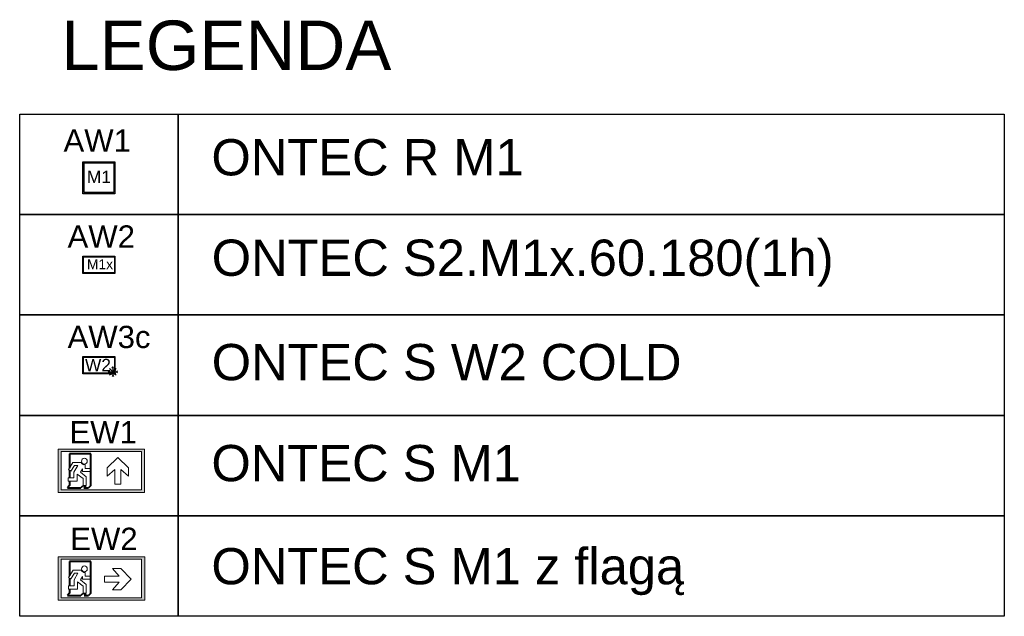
# Model space of a CAD drawing. Header units: millimetres. Extents: x 2709036 to 2756280, y 168165 to 192362.
# Tile 126 of 192: x 2721125 to 2721763, y 189684 to 190070. Entities that reach past the tile are written whole.
import ezdxf

# ---------------------------------------------------------------- set-up
doc = ezdxf.new("R2010")
doc.units = ezdxf.units.MM
doc.header["$MEASUREMENT"] = 0
doc.layers.add('Oświetlenie awaryjne', color=1, linetype='Continuous')
doc.layers.add('Oświetlenie ewakuacyjne', color=3, linetype='Continuous', lineweight=20)
doc.styles.add('Malanow_1_100', font='isocpeur.ttf')
doc.styles.get("Standard").update_dxf_attribs({"font": 'arial.ttf'})

# ---------------------------------------------------------------- blocks, each defined once
blk = doc.blocks.new('*U701')
at = {"layer": 'Oświetlenie awaryjne'}
h = blk.add_hatch(color=256, dxfattribs=at)
h.paths.add_polyline_path([(-13, 7), (13, 7), (13, -7), (-13, -7)])
h.paths.add_polyline_path([(-12.5, 6.5), (12.5, 6.5), (12.5, -6.5), (-12.5, -6.5)], flags=16)
at = {"layer": 'Oświetlenie awaryjne', "linetype": 'ByBlock'}
for p, q in [((-12.5, 6.5), (12.5, 6.5)), ((-12.5, -6.5), (-12.5, 6.5)), ((12.5, 6.5), (12.5, -6.5)), ((12.5, -6.5), (-12.5, -6.5))]:
    blk.add_line(p, q, dxfattribs=at)
at = {"layer": 'Oświetlenie awaryjne', "color": 7, "linetype": 'ByBlock'}
for p, q in [((8.19, -5.32), (7.36, -4.68)), ((7.36, -5.32), (15.14, -5.32)), ((8.19, -5.32), (7.36, -5.96)), ((8.5, -2.57), (11.25, -5.32)), ((8.5, -8.07), (11.25, -5.32)), ((9.87, -3.94), (8.83, -3.81)), ((9.87, -6.7), (8.83, -6.83)), ((9.87, -3.94), (9.74, -2.9)), ((9.87, -6.7), (9.74, -7.74)), ((11.25, -2.26), (10.61, -1.43)), ((11.25, -1.43), (11.25, -9.21)), ((11.25, -2.26), (11.89, -1.43)), ((11.25, -5.32), (14, -2.57)), ((11.25, -5.32), (14, -8.07)), ((12.63, -3.94), (12.76, -2.9)), ((12.63, -3.94), (13.67, -3.81)), ((12.63, -6.7), (13.67, -6.83)), ((12.63, -6.7), (12.76, -7.74)), ((14.31, -5.32), (15.14, -4.68)), ((14.31, -5.32), (15.14, -5.96)), ((11.25, -8.38), (10.61, -9.21)), ((11.25, -8.38), (11.89, -9.21))]:
    blk.add_line(p, q, dxfattribs=at)
at = {"layer": 'Oświetlenie awaryjne', "linetype": 'ByBlock'}
blk.add_lwpolyline([(-13, 7), (13, 7), (13, -7), (-13, -7)], close=True, dxfattribs=at)
at = {"layer": 'Oświetlenie awaryjne', "attachment_point": 1, "style": 'Malanow_1_100'}
for s, insert, char_height in [('{\\fArial|b0|i0|c238|p34;AW3\\C5;c}', (-25.34, 31.85), 18), ('{\\fArial|b0|i0|c238|p34;W2}', (-11.23, 5.13), 10)]:
    blk.add_mtext_dynamic_manual_height_columns(s, width=42.9792, gutter_width=669.53, heights=[0], dxfattribs=dict(at, insert=insert, char_height=char_height))
blk = doc.blocks.new('DG')
at = {"layer": 'Oświetlenie ewakuacyjne', "linetype": 'ByBlock'}
h = blk.add_hatch(color=256, dxfattribs=at)
h.paths.add_polyline_path([(-0.92, 34.23), (69.08, 34.23), (69.08, -0.77), (-0.92, -0.77)])
h.paths.add_polyline_path([(1.54, 32.26), (66.63, 32.26), (66.63, 1.21), (1.54, 1.21)], flags=16)
at = {"layer": 'Oświetlenie ewakuacyjne'}
for p, q in [((12.09, 19.05), (20.78, 27.53)), ((20.78, 27.53), (29.47, 19.05)), ((12.09, 12.28), (12.09, 19.05)), ((18.37, 17.8), (12.09, 12.28)), ((18.37, 5.81), (18.37, 17.8)), ((29.47, 12.28), (23.19, 17.8)), ((23.19, 17.8), (23.19, 5.81)), ((29.47, 19.05), (29.47, 12.28)), ((47.27, 18.64), (42.7, 18.64)), ((42.7, 18.64), (42.7, 16.29)), ((42.7, 16.29), (49.38, 16.28)), ((47.27, 21.68), (47.27, 18.64)), ((49.38, 16.28), (49.38, 18.44)), ((49.38, 18.44), (50.94, 15.55)), ((57, 23.48), (50.5, 23.49)), ((56.23, 15.6), (53.21, 21.11)), ((53.21, 21.11), (55.91, 21.11)), ((55.91, 21.11), (58.82, 16.48)), ((60.56, 17.65), (57, 23.48)), ((58.82, 16.48), (60.56, 17.65)), ((50.94, 15.55), (46.32, 11.89)), ((46.32, 11.89), (46.32, 4.82)), ((48.88, 10.54), (53.52, 13.99)), ((48.88, 4.82), (48.88, 10.54)), ((53.52, 13.99), (53.51, 8.22)), ((53.51, 8.22), (60.78, 8.22)), ((56.23, 10.93), (56.23, 15.6)), ((60.79, 10.93), (56.23, 10.93)), ((60.78, 8.22), (60.79, 10.93)), ((23.19, 5.81), (18.37, 5.81)), ((46.32, 4.82), (48.88, 4.82)), ((46.75, 4.39), (49.31, 4.39))]:
    blk.add_line(p, q, dxfattribs=at)
at = {"layer": 'Oświetlenie ewakuacyjne', "lineweight": 40}
for p, q in [((42.7, 30.38), (59.77, 30.38)), ((42.7, 4.82), (42.7, 30.38)), ((59.77, 30.38), (59.77, 18.95)), ((59.77, 17.11), (59.77, 10.93)), ((59.77, 8.22), (59.77, 4.82)), ((42.7, 4.82), (44.51, 3.02)), ((48.13, 3.02), (44.51, 3.02)), ((46.75, 4.39), (48.13, 3.02)), ((49.31, 4.39), (50.69, 3.02)), ((61.58, 3.02), (50.69, 3.02)), ((59.77, 4.82), (61.58, 3.02))]:
    blk.add_line(p, q, dxfattribs=at)
at = {"layer": 'Oświetlenie ewakuacyjne'}
for points in [[(-0.92, 34.23), (69.08, 34.23), (69.08, -0.77), (-0.92, -0.77)], [(1.54, 32.26), (66.63, 32.26), (66.63, 1.21), (1.54, 1.21)]]:
    blk.add_lwpolyline(points, close=True, dxfattribs=at)
blk.add_circle((47.8, 24.52), 2.34, dxfattribs=at)
blk.add_arc((47.8, 24.52), 2.88, 259.40031, 339.13959, dxfattribs=at)
blk = doc.blocks.new('*U714')
at = {"layer": 'Oświetlenie ewakuacyjne', "color": 1, "linetype": 'ByBlock', "xscale": -1, "rotation": 359.9999999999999}
blk.add_blockref('DG', (69.08, 0.76), dxfattribs=at)
at = {"layer": 'Oświetlenie ewakuacyjne', "insert": (9.21, 57.69), "char_height": 18, "attachment_point": 1, "style": 'Malanow_1_100'}
blk.add_mtext_dynamic_manual_height_columns('{\\fArial|b0|i0|c238|p34;EW1}', width=42.9792, gutter_width=669.53, heights=[0], dxfattribs=at)
blk = doc.blocks.new('DB')
at = {"layer": 'Oświetlenie ewakuacyjne', "linetype": 'ByBlock'}
h = blk.add_hatch(color=256, dxfattribs=at)
h.paths.add_polyline_path([(-0.92, 34.23), (69.08, 34.23), (69.08, -0.77), (-0.92, -0.77)])
h.paths.add_polyline_path([(1.54, 32.26), (66.63, 32.26), (66.63, 1.21), (1.54, 1.21)], flags=16)
at = {"layer": 'Oświetlenie ewakuacyjne'}
for p, q in [((9.88, 16.28), (18.37, 24.97)), ((18.37, 24.97), (25.13, 24.97)), ((25.13, 24.97), (19.61, 18.7)), ((18.37, 7.59), (9.88, 16.28)), ((19.61, 18.7), (31.61, 18.7)), ((31.61, 18.7), (31.61, 13.87)), ((47.27, 18.64), (42.7, 18.64)), ((42.7, 16.29), (49.38, 16.28)), ((47.27, 21.68), (47.27, 18.64)), ((49.38, 16.28), (49.38, 18.44)), ((49.38, 18.44), (50.94, 15.55)), ((57, 23.48), (50.5, 23.49)), ((56.23, 15.6), (53.21, 21.11)), ((53.21, 21.11), (55.91, 21.11)), ((55.91, 21.11), (58.82, 16.48)), ((60.56, 17.65), (57, 23.48)), ((58.82, 16.48), (60.56, 17.65)), ((31.61, 13.87), (19.61, 13.87)), ((19.61, 13.87), (25.13, 7.59)), ((50.94, 15.55), (46.32, 11.89)), ((46.32, 11.89), (46.32, 4.82)), ((48.88, 10.54), (53.52, 13.99)), ((48.88, 4.82), (48.88, 10.54)), ((53.52, 13.99), (53.51, 8.22)), ((53.51, 8.22), (60.78, 8.22)), ((56.23, 10.93), (56.23, 15.6)), ((60.79, 10.93), (56.23, 10.93)), ((60.78, 8.22), (60.79, 10.93)), ((25.13, 7.59), (18.37, 7.59)), ((46.32, 4.82), (48.88, 4.82)), ((46.75, 4.39), (49.31, 4.39))]:
    blk.add_line(p, q, dxfattribs=at)
at = {"layer": 'Oświetlenie ewakuacyjne', "lineweight": 40}
for p, q in [((42.7, 30.38), (59.77, 30.38)), ((42.7, 15.91), (42.7, 30.38)), ((59.77, 30.38), (59.77, 18.95)), ((42.7, 4.82), (42.7, 16.29)), ((59.77, 17.11), (59.77, 10.93)), ((59.77, 8.22), (59.77, 4.82)), ((42.7, 4.82), (44.51, 3.02)), ((48.13, 3.02), (44.51, 3.02)), ((46.75, 4.39), (48.13, 3.02)), ((49.31, 4.39), (50.69, 3.02)), ((61.58, 3.02), (50.69, 3.02)), ((59.77, 4.82), (61.58, 3.02))]:
    blk.add_line(p, q, dxfattribs=at)
at = {"layer": 'Oświetlenie ewakuacyjne'}
for points in [[(-0.92, 34.23), (69.08, 34.23), (69.08, -0.77), (-0.92, -0.77)], [(1.54, 32.26), (66.63, 32.26), (66.63, 1.21), (1.54, 1.21)]]:
    blk.add_lwpolyline(points, close=True, dxfattribs=at)
blk.add_circle((47.8, 24.52), 2.34, dxfattribs=at)
blk.add_arc((47.8, 24.52), 2.88, 259.40031, 339.13959, dxfattribs=at)
blk = doc.blocks.new('*U716')
at = {"layer": 'Oświetlenie ewakuacyjne', "linetype": 'ByBlock', "xscale": -1}
blk.add_blockref('DB', (69.08, 0.76), dxfattribs=at)
at = {"layer": 'Oświetlenie ewakuacyjne', "insert": (9.79, 58.58), "char_height": 18, "attachment_point": 1, "style": 'Malanow_1_100'}
blk.add_mtext_dynamic_manual_height_columns('{\\fArial|b0|i0|c238|p34;EW2}', width=42.9792, gutter_width=669.53, heights=[0], dxfattribs=at)
blk = doc.blocks.new('*U718')
at = {"layer": 'Oświetlenie awaryjne'}
h = blk.add_hatch(color=256, dxfattribs=at)
h.dxf.hatch_style = 1
h.paths.add_polyline_path([(-13, -13), (13, -13), (13, 13), (-13, 13)])
h.paths.add_polyline_path([(-12, -12), (12, -12), (12, 12), (-12, 12)], flags=16)
for points in [[(-13, 13), (13, 13), (13, -13), (-13, -13)], [(-12, 12), (12, 12), (12, -12), (-12, -12)]]:
    blk.add_lwpolyline(points, close=True, dxfattribs=at)
at = {"layer": 'Oświetlenie awaryjne', "attachment_point": 1, "style": 'Malanow_1_100'}
for s, width, insert, char_height in [('{\\fArial|b0|i0|c238|p34;AW1}', 59.6663, (-28.61, 39.11), 18), ('\\pxqc;{\\fArial|b0|i0|c238|p34;M1}', 26, (-13, 5.68), 10)]:
    blk.add_mtext_dynamic_manual_height_columns(s, width=width, gutter_width=669.53, heights=[0], dxfattribs=dict(at, insert=insert, char_height=char_height))
blk = doc.blocks.new('*U720')
at = {"layer": 'Oświetlenie awaryjne'}
h = blk.add_hatch(color=256, dxfattribs=at)
h.paths.add_polyline_path([(-13, 7), (13, 7), (13, -7), (-13, -7)])
h.paths.add_polyline_path([(-12.5, 6.5), (12.5, 6.5), (12.5, -6.5), (-12.5, -6.5)], flags=16)
at = {"layer": 'Oświetlenie awaryjne', "linetype": 'ByBlock'}
for p, q in [((-12.5, 6.5), (12.5, 6.5)), ((-12.5, -6.5), (-12.5, 6.5)), ((12.5, 6.5), (12.5, -6.5)), ((12.5, -6.5), (-12.5, -6.5))]:
    blk.add_line(p, q, dxfattribs=at)
blk.add_lwpolyline([(-13, 7), (13, 7), (13, -7), (-13, -7)], close=True, dxfattribs=at)
at = {"layer": 'Oświetlenie awaryjne', "attachment_point": 1, "style": 'Malanow_1_100'}
for s, insert, char_height in [('{\\fArial|b0|i0|c238|p34;AW2}', (-25.34, 31.85), 18), ('{\\fArial|b0|i0|c238|p34;M1x}', (-9.68, 4.41), 8)]:
    blk.add_mtext_dynamic_manual_height_columns(s, width=42.9792, gutter_width=669.53, heights=[0], dxfattribs=dict(at, insert=insert, char_height=char_height))

msp = doc.modelspace()

# ---------------------------------------------------------------- linework, layer by layer
at = {"layer": 'Oświetlenie awaryjne', "linetype": 'ByBlock'}
for points in [[(2721125.44, 190009.23), (2721227.96, 190009.23), (2721227.96, 189944.24), (2721125.44, 189944.24)], [(2721227.96, 190009.23), (2721762.54, 190009.23), (2721762.54, 189944.24), (2721227.96, 189944.24)], [(2721125.44, 189944.24), (2721227.96, 189944.24), (2721227.96, 189879.24), (2721125.44, 189879.24)], [(2721227.96, 189944.24), (2721762.54, 189944.24), (2721762.54, 189879.24), (2721227.96, 189879.24)], [(2721125.44, 189879.24), (2721227.96, 189879.24), (2721227.96, 189814.25), (2721125.44, 189814.25)], [(2721227.96, 189879.24), (2721762.54, 189879.24), (2721762.54, 189814.25), (2721227.96, 189814.25)], [(2721125.44, 189814.25), (2721227.96, 189814.25), (2721227.96, 189749.26), (2721125.44, 189749.26)], [(2721227.96, 189814.25), (2721762.54, 189814.25), (2721762.54, 189749.26), (2721227.96, 189749.26)], [(2721125.44, 189749.26), (2721227.96, 189749.26), (2721227.96, 189684.26), (2721125.44, 189684.26)], [(2721227.96, 189749.26), (2721762.54, 189749.26), (2721762.54, 189684.26), (2721227.96, 189684.26)]]:
    msp.add_lwpolyline(points, close=True, dxfattribs=at)

# ---------------------------------------------------------------- block references
at = {"layer": 'Oświetlenie awaryjne', "xscale": 0.8, "yscale": 0.8, "zscale": 0.8}
msp.add_blockref('*U718', (2721176.7, 189968.01), dxfattribs=at)
at = {"layer": 'Oświetlenie awaryjne', "linetype": 'ByBlock', "xscale": 0.8, "yscale": 0.8, "zscale": 0.8}
for name, p in [('*U720', (2721176.7, 189911.74)), ('*U701', (2721176.7, 189846.75))]:
    msp.add_blockref(name, p, dxfattribs=at)
at = {"layer": 'Oświetlenie ewakuacyjne', "linetype": 'ByBlock', "xscale": 0.8, "yscale": 0.8, "zscale": 0.8}
for name, p in [('*U714', (2721150.27, 189764.43)), ('*U716', (2721150.31, 189694.72))]:
    msp.add_blockref(name, p, dxfattribs=at)

# ---------------------------------------------------------------- texts
at = {"layer": 'Oświetlenie awaryjne', "color": 4, "insert": (2721152.31, 190069.75), "char_height": 32, "width": 1161.6867, "attachment_point": 1, "style": 'Malanow_1_100'}
msp.add_mtext('{\\fArial|b0|i0|c238|p34;\\C7;LEGENDA}', dxfattribs=at)
at = {"layer": 'Oświetlenie awaryjne', "attachment_point": 1}
for s, insert, char_height, width in [('ONTEC R M1 ', (2721249.49, 189993.02), 23.4556, 1326.1727), ('ONTEC S2.M1x.60.180(1h)', (2721249.67, 189928.03), 23.4556, 1326.1727), ('ONTEC S W2 COLD', (2721249.67, 189860.48), 23.4556, 1326.1727), ('ONTEC S M1', (2721249.49, 189795.13), 23.456, 1625.3902), ('ONTEC S M1 z flagą', (2721249.49, 189728.43), 23.4556, 1566.2808)]:
    msp.add_mtext(s, dxfattribs=dict(at, insert=insert, char_height=char_height, width=width))

doc.saveas('drawing.dxf')
